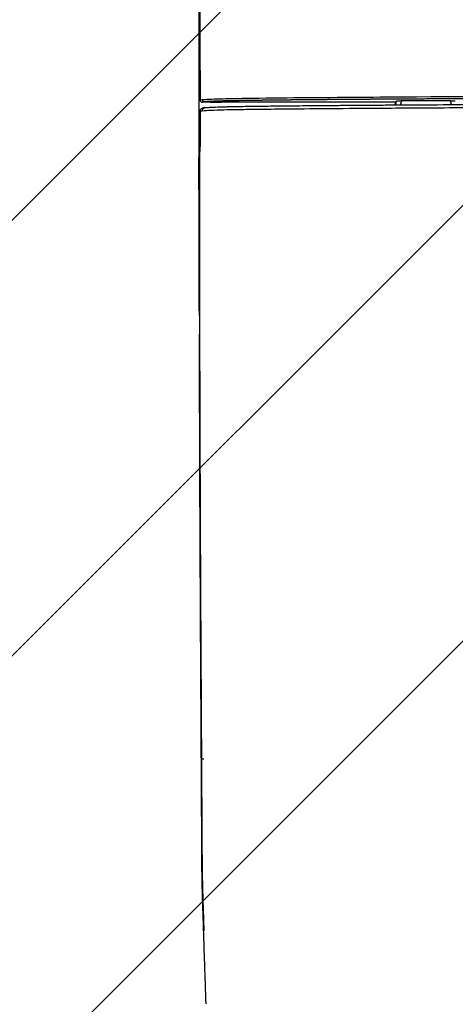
# Model space of a CAD drawing. Header units: metres. Extents: x 6438197 to 12957343, y 5629874 to 11322802.
# Tile 104 of 115: x 6450476 to 6450502, y 5643186 to 5643246. Entities that reach past the tile are written whole.
import ezdxf

# ---------------------------------------------------------------- set-up
doc = ezdxf.new("R2010")
doc.units = ezdxf.units.M
doc.header["$MEASUREMENT"] = 0
doc.header["$PDMODE"] = 3
for name, color, linetype, lineweight in [('E-OŚWIETLENIE TERENU', 10, 'Continuous', 30), ('IE_lampy zewnętrzne', 221, 'Continuous', 15), ('WYMIAROWANIE', 6, 'Continuous', 9), ('WYPELNIENIA', 204, 'Continuous', 5)]:
    doc.layers.add(name, color=color, linetype=linetype, lineweight=lineweight)
doc.styles.add('Arial', font='arial.ttf')
doc.dimstyles.new('proart_1_500', dxfattribs={"dimtxt": 90, "dimasz": 50, "dimexe": 30, "dimexo": 10, "dimgap": 8, "dimtad": 1, "dimrnd": 1, "dimzin": 9, "dimtxsty": 'Arial', "dimblk": 'ARCHTICK', "dimcen": 0, "dimclrd": 1, "dimclre": 1, "dimclrt": 3, "dimazin": 0, "dimtfac": 1, "dimtmove": 0, "dimatfit": 3, "dimfxl": 0, "dimarcsym": 0})

# ---------------------------------------------------------------- blocks, each defined once
blk = doc.blocks.new('zw$103F')
at = {"layer": 'IE_lampy zewnętrzne', "lineweight": 30}
for p, q in [((0.745, 82.482), (1.361, 82.483)), ((1.642, 82.5), (11.986, 82.514)), ((0.014, 78.837), (0.016, 78.837))]:
    blk.add_line(p, q, dxfattribs=at)
blk.add_ellipse((0.313, 42.556), major_axis=(0.15, 0.001), ratio=0.191864, start_param=3.062328, end_param=4.733723, dxfattribs=at)
for points, degree, knots in [([(0.002, 97.754), (0.003, 96.66), (0.003, 93.575), (0.005, 90.218), (0.006, 87.608), (0.007, 86.565), (0.008, 85.295), (0.009, 84.18), (0.009, 83.391), (0.01, 83.005), (0.01, 82.743), (0.01, 82.466), (0.01, 82.246), (0.01, 82.095), (0.013, 79.251)], 3, [0, 0, 0, 0, 0.20903, 0.589479, 0.641506, 0.707847, 0.788689, 0.884218, 0.921061, 0.939431, 0.957904, 0.971126, 0.992393, 1, 1, 1, 1]), ([(0.069, 97.559), (0.069, 97.248), (0.07, 96.625), (0.071, 95.692), (0.072, 94.758), (0.072, 93.824), (0.073, 92.89), (0.074, 91.957), (0.075, 91.023), (0.076, 90.037), (0.077, 88.825), (0.079, 87.215), (0.081, 85.089), (0.083, 83.5), (0.084, 82.619)], 3, [0, 0, 0, 0, 0.062514, 0.125023, 0.187528, 0.250029, 0.312526, 0.375021, 0.437512, 0.5, 0.573167, 0.680886, 0.823161, 1, 1, 1, 1]), ([(0.215, 82.642), (0.434, 82.661), (0.82, 82.678), (1.759, 82.704), (2.299, 82.714), (3.938, 82.739), (5.091, 82.751), (8.551, 82.784), (10.895, 82.799), (17.935, 82.842), (22.66, 82.862), (27.391, 82.876)], 3, [0, 0, 0, 0, 0.0625, 0.0625, 0.125, 0.125, 0.25, 0.25, 0.5, 0.5, 1, 1, 1, 1]), ([(27.398, 82.736), (23.746, 82.725), (20.348, 82.711), (16.727, 82.695), (13.327, 82.674), (12.384, 82.669), (11.577, 82.664), (10.658, 82.658), (9.832, 82.652), (8.927, 82.645), (8.095, 82.638), (7.2, 82.631), (6.367, 82.623), (5.897, 82.619), (5.508, 82.615), (5.053, 82.61), (4.654, 82.606), (4.21, 82.601), (3.81, 82.595), (3.378, 82.59), (2.983, 82.584), (2.852, 82.582), (2.759, 82.58), (2.654, 82.579), (2.565, 82.577), (2.472, 82.576), (2.378, 82.574), (2.285, 82.572), (2.177, 82.57), (1.957, 82.566), (1.784, 82.562), (1.605, 82.558), (1.426, 82.553), (1.243, 82.548), (1.081, 82.542), (0.919, 82.536), (0.782, 82.53), (0.643, 82.524), (0.534, 82.517), (0.422, 82.51), (0.344, 82.503)], 2, [0, 0, 0, 0.25, 0.25, 0.5, 0.5, 0.5625, 0.5625, 0.625, 0.625, 0.6875, 0.6875, 0.75, 0.75, 0.78125, 0.78125, 0.8125, 0.8125, 0.84375, 0.84375, 0.875, 0.875, 0.882812, 0.882812, 0.890625, 0.890625, 0.898438, 0.898438, 0.90625, 0.90625, 0.921875, 0.921875, 0.9375, 0.9375, 0.953125, 0.953125, 0.96875, 0.96875, 0.984375, 0.984375, 1, 1, 1]), ([(0.084, 81.923), (0.084, 81.947), (0.089, 81.974), (0.109, 82.026), (0.125, 82.051), (0.166, 82.092), (0.191, 82.108), (0.243, 82.128), (0.269, 82.133), (0.294, 82.133)], 3, [0, 0, 0, 0, 0.25, 0.25, 0.5, 0.5, 0.75, 0.75, 1, 1, 1, 1]), ([(0.369, 82.15), (0.322, 82.152), (0.255, 82.135), (0.16, 82.09), (0.124, 82.045), (0.108, 82.019)], 3, [0, 0, 0, 0, 0.532062, 0.771725, 1, 1, 1, 1]), ([(0.216, 81.946), (0.216, 81.995), (0.235, 82.053), (0.311, 82.135), (0.365, 82.155), (0.411, 82.154)], 3, [0, 0, 0, 0, 0.5, 0.5, 1, 1, 1, 1]), ([(23.552, 82.166), (22.238, 82.161), (19.811, 82.152), (16.484, 82.137), (13.77, 82.121), (11.145, 82.104), (8.534, 82.086), (6.385, 82.067), (4.987, 82.054), (4.173, 82.045), (3.302, 82.035), (2.398, 82.022), (1.514, 82.004), (0.702, 81.979), (0.381, 81.957), (0.217, 81.945)], 3, [0, 0, 0, 0, 0.160894, 0.2971, 0.408285, 0.494757, 0.62074, 0.731377, 0.762651, 0.797082, 0.834655, 0.874532, 0.915423, 0.956905, 1, 1, 1, 1]), ([(0.412, 82.154), (0.436, 82.156), (0.47, 82.159), (0.515, 82.162), (0.543, 82.164), (0.594, 82.168), (0.667, 82.172), (0.884, 82.183), (1.191, 82.195), (1.552, 82.206), (1.763, 82.211), (1.967, 82.215), (2.272, 82.222), (2.716, 82.229), (3.211, 82.237), (3.671, 82.243), (4.15, 82.249), (4.559, 82.254), (4.922, 82.258), (5.14, 82.261), (5.344, 82.263), (5.616, 82.266), (6.063, 82.27), (6.997, 82.279), (8.164, 82.289), (9.251, 82.297), (9.928, 82.302), (10.552, 82.307), (11.735, 82.315), (13.693, 82.327), (16.449, 82.343), (19.416, 82.357), (21.853, 82.367), (23.171, 82.372), (23.559, 82.374)], 3, [0, 0, 0, 0, 0.007766, 0.010719, 0.012756, 0.015365, 0.023725, 0.030268, 0.062613, 0.078237, 0.086023, 0.093851, 0.107706, 0.128751, 0.154075, 0.173288, 0.189029, 0.21616, 0.225782, 0.235446, 0.244013, 0.251795, 0.270072, 0.300749, 0.370087, 0.416874, 0.436932, 0.454759, 0.494837, 0.584506, 0.698601, 0.837093, 0.952134, 1, 1, 1, 1]), ([(1.366, 82.49), (1.367, 82.491), (1.373, 82.492), (1.384, 82.493), (1.395, 82.494), (1.411, 82.495), (1.431, 82.496), (1.451, 82.497), (1.475, 82.498), (1.502, 82.498), (1.528, 82.499), (1.558, 82.499), (1.588, 82.499), (1.606, 82.5), (1.624, 82.5), (1.642, 82.5)], 3, [0, 0, 0, 0, 0.218521, 0.218521, 0.218521, 0.437052, 0.437052, 0.437052, 0.655442, 0.655442, 0.655442, 0.873757, 0.873757, 0.873757, 1, 1, 1, 1]), ([(12.037, 82.552), (12.038, 82.554), (12.045, 82.555), (12.057, 82.556), (12.069, 82.557), (12.085, 82.558), (12.105, 82.558), (12.125, 82.559), (12.15, 82.56), (12.178, 82.561), (12.205, 82.561), (12.235, 82.562), (12.266, 82.562), (12.287, 82.562), (12.307, 82.562), (12.328, 82.562)], 3, [0, 0, 0, 0, 0.210636, 0.210636, 0.210636, 0.420642, 0.420642, 0.420642, 0.638669, 0.638669, 0.638669, 0.858175, 0.858175, 0.858175, 1, 1, 1, 1]), ([(12.328, 82.562), (12.3, 82.47), (12.281, 82.388), (12.274, 82.355), (12.268, 82.324)], 2, [0, 0, 0, 0.725098, 0.725098, 1, 1, 1]), ([(15.376, 82.342), (15.37, 82.369), (15.364, 82.397), (15.345, 82.478), (15.318, 82.566)], 2, [0, 0, 0, 0.251076, 0.251076, 1, 1, 1]), ([(15.318, 82.566), (15.352, 82.566), (15.386, 82.566), (15.418, 82.566), (15.45, 82.565), (15.48, 82.565), (15.507, 82.564), (15.533, 82.563), (15.555, 82.563), (15.572, 82.562), (15.588, 82.561), (15.599, 82.56), (15.605, 82.559)], 3, [0, 0, 0, 0, 0.2343712, 0.2343712, 0.2343712, 0.4686661, 0.4686661, 0.4686661, 0.7007907, 0.7007907, 0.7007907, 0.9175048, 0.9175048, 0.9175048, 0.9175048]), ([(0.084, 81.923), (0.082, 81.923), (0.079, 81.913), (0.077, 81.903), (0.075, 81.878), (0.07, 81.827), (0.066, 81.716), (0.064, 81.662), (0.062, 81.58), (0.06, 81.503), (0.059, 81.417), (0.058, 81.351), (0.057, 81.276), (0.056, 81.22), (0.055, 81.155), (0.054, 81.091), (0.054, 81.03), (0.053, 80.936), (0.052, 80.821), (0.051, 80.71), (0.05, 80.605), (0.049, 80.401), (0.048, 80.162), (0.047, 79.959), (0.046, 79.707), (0.046, 79.603), (0.046, 79.478), (0.046, 79.382), (0.045, 79.248)], 2, [0, 0, 0, 0.0625, 0.0625, 0.125, 0.125, 0.25, 0.25, 0.3125, 0.3125, 0.375, 0.375, 0.425, 0.425, 0.4625, 0.4625, 0.5, 0.5, 0.5625, 0.5625, 0.625, 0.625, 0.75, 0.75, 0.875, 0.875, 0.9375, 0.9375, 1, 1, 1]), ([(0.089, 79.799), (0.086, 79.792), (0.08, 79.778), (0.071, 79.666), (0.063, 79.494), (0.058, 79.331), (0.056, 79.248)], 3, [0, 0, 0, 0, 0.249648, 0.501356, 0.747372, 1, 1, 1, 1]), ([(0.03, 78.888), (0.03, 78.923), (0.031, 79.043), (0.031, 79.163), (0.031, 79.248)], 3, [0, 0, 0, 0, 0.288135, 1, 1, 1, 1]), ([(0.046, 79.147), (0.046, 79.106), (0.045, 79.023), (0.045, 78.897), (0.045, 78.764), (0.045, 78.595), (0.045, 78.376), (0.045, 78.203), (0.045, 78.109)], 3, [0, 0, 0, 0, 0.117371, 0.239826, 0.367367, 0.499997, 0.729462, 1, 1, 1, 1]), ([(0.015, 78.836), (0.014, 78.273), (0.014, 77.299), (0.012, 76.149), (0.01, 75.428), (0.008, 74.998), (0.008, 74.639), (0.012, 74.268), (0.017, 73.78), (0.019, 73.38), (0.021, 73.13), (0.021, 73.115)], 3, [0, 0, 0, 0, 0.294257, 0.510992, 0.606156, 0.676453, 0.738049, 0.792169, 0.870061, 0.992209, 1, 1, 1, 1]), ([(0.031, 74.967), (0.03, 75.059), (0.029, 75.244), (0.028, 75.52), (0.027, 75.797), (0.025, 76.073), (0.024, 76.35), (0.023, 76.626), (0.022, 76.902), (0.021, 77.179), (0.02, 77.455), (0.019, 77.731), (0.018, 78.007), (0.017, 78.283), (0.016, 78.559), (0.016, 78.743), (0.016, 78.835)], 3, [0, 0, 0, 0, 0.071524, 0.143034, 0.214531, 0.286015, 0.357487, 0.428946, 0.500392, 0.571823, 0.643238, 0.714635, 0.786012, 0.857366, 0.928697, 1, 1, 1, 1]), ([(0.045, 78.109), (0.045, 78.045), (0.045, 77.917), (0.045, 77.661), (0.045, 77.332), (0.045, 76.948), (0.045, 76.56), (0.045, 76.186), (0.046, 75.801), (0.046, 75.425), (0.046, 75.111), (0.046, 74.865), (0.046, 74.68), (0.046, 74.489), (0.046, 74.242), (0.046, 73.929), (0.046, 73.568), (0.046, 73.194), (0.046, 72.825), (0.046, 72.496), (0.046, 72.251), (0.046, 72.128), (0.046, 72.081)], 3, [0, 0, 0, 0, 0.031253, 0.062486, 0.124974, 0.191548, 0.249937, 0.314681, 0.374878, 0.438924, 0.499862, 0.529822, 0.560633, 0.592299, 0.624827, 0.684742, 0.749799, 0.807396, 0.874879, 0.937442, 0.975783, 1, 1, 1, 1]), ([(0.031, 74.235), (0.031, 74.26), (0.031, 74.316), (0.031, 74.408), (0.031, 74.519), (0.031, 74.65), (0.031, 74.801), (0.031, 74.909), (0.031, 74.966)], 3, [0, 0, 0, 0, 0.10258, 0.229656, 0.381139, 0.556922, 0.768194, 1, 1, 1, 1]), ([(0.014, 72.766), (0.014, 72.759), (0.015, 72.631), (0.016, 72.502), (0.018, 72.38)], 3, [0, 0, 0, 0, 0.047023, 1, 1, 1, 1]), ([(0.016, 72.38), (0.018, 72.38), (0.019, 72.38), (0.021, 72.38), (0.022, 72.38), (0.023, 72.38), (0.028, 72.38)], 3, [0, 0, 0, 0, 0.078125, 0.140625, 0.203125, 1, 1, 1, 1]), ([(0.043, 69.507), (0.041, 69.749), (0.036, 70.231), (0.025, 71.185), (0.027, 71.9), (0.028, 72.38)], 3, [0, 0, 0, 0, 0.249516, 0.496631, 1, 1, 1, 1]), ([(0.046, 72.08), (0.046, 72.014), (0.046, 71.882), (0.047, 71.683), (0.047, 71.484), (0.047, 71.284), (0.047, 71.084), (0.048, 70.884), (0.048, 70.684), (0.049, 70.484), (0.049, 70.283), (0.049, 70.082), (0.05, 69.881), (0.051, 69.68), (0.051, 69.478), (0.052, 69.276), (0.053, 69.074), (0.053, 68.939), (0.053, 68.871)], 3, [0, 0, 0, 0, 0.062504, 0.125003, 0.187498, 0.24999, 0.312481, 0.37497, 0.437459, 0.499948, 0.562439, 0.624933, 0.68743, 0.749932, 0.812439, 0.874952, 0.937472, 1, 1, 1, 1]), ([(0.051, 67.407), (0.051, 67.465), (0.051, 67.544), (0.05, 67.705), (0.05, 67.89), (0.049, 68.129), (0.048, 68.285), (0.048, 68.359)], 3, [0, 0, 0, 0, 0.184396, 0.248113, 0.506957, 0.767345, 1, 1, 1, 1]), ([(0.053, 68.871), (0.053, 68.837), (0.054, 68.768), (0.054, 68.663), (0.054, 68.538), (0.055, 68.396), (0.056, 68.081), (0.057, 67.717), (0.059, 67.299), (0.059, 66.989), (0.06, 66.675), (0.061, 66.467), (0.061, 66.359)], 3, [0, 0, 0, 0, 0.040116, 0.081706, 0.124771, 0.188171, 0.249992, 0.499988, 0.622005, 0.749991, 0.870851, 1, 1, 1, 1]), ([(0.099, 54.18), (0.097, 54.593), (0.091, 55.743), (0.081, 57.952), (0.073, 60.013), (0.068, 61.622), (0.065, 62.51), (0.062, 63.345), (0.06, 64.05), (0.059, 64.52), (0.058, 64.843), (0.057, 65.155), (0.056, 65.524), (0.055, 65.917), (0.054, 66.275), (0.053, 66.602), (0.052, 66.985), (0.051, 67.26), (0.051, 67.407)], 3, [0, 0, 0, 0, 0.093603, 0.260227, 0.500001, 0.560484, 0.625001, 0.701598, 0.750001, 0.785392, 0.808526, 0.823473, 0.8563, 0.892547, 0.91302, 0.937772, 0.966778, 1, 1, 1, 1]), ([(0.061, 66.359), (0.061, 66.273), (0.062, 66.086), (0.063, 65.785), (0.064, 65.441), (0.065, 65.055), (0.066, 64.445), (0.068, 63.73), (0.071, 62.977), (0.073, 62.37), (0.075, 61.795), (0.077, 61.139), (0.08, 60.362), (0.084, 59.24), (0.09, 57.777), (0.097, 56.116), (0.105, 54.361), (0.114, 52.633), (0.122, 51.113), (0.128, 49.959), (0.135, 48.775), (0.143, 47.343), (0.151, 46.025), (0.156, 45.183), (0.159, 44.601), (0.163, 43.878), (0.167, 43.14), (0.17, 42.55), (0.172, 42.114), (0.175, 41.677), (0.177, 41.232), (0.18, 40.778), (0.182, 40.389), (0.184, 40.066), (0.185, 39.811), (0.187, 39.553), (0.189, 39.292), (0.19, 39.028), (0.192, 38.761), (0.193, 38.582), (0.193, 38.492)], 3, [0, 0, 0, 0, 0.00941, 0.020368, 0.032873, 0.046926, 0.062526, 0.09942, 0.125051, 0.144717, 0.165559, 0.187576, 0.216184, 0.250101, 0.309608, 0.375153, 0.430538, 0.500205, 0.562743, 0.595545, 0.625285, 0.691053, 0.750262, 0.767104, 0.781464, 0.812625, 0.844269, 0.859826, 0.874813, 0.890036, 0.905486, 0.921172, 0.937104, 0.945792, 0.954578, 0.963461, 0.972444, 0.981527, 0.990712, 1, 1, 1, 1]), ([(0.163, 42.558), (0.163, 42.591), (0.162, 42.658), (0.162, 42.758), (0.161, 42.873), (0.16, 43.086), (0.158, 43.409), (0.156, 43.826), (0.154, 44.185), (0.152, 44.6), (0.15, 44.997), (0.147, 45.471), (0.143, 46.171), (0.138, 46.966), (0.133, 47.801), (0.129, 48.491), (0.125, 49.166), (0.12, 50.13), (0.115, 51.056), (0.11, 52.017), (0.106, 52.735), (0.102, 53.456), (0.1, 53.937), (0.099, 54.18)], 3, [0, 0, 0, 0, 0.008438, 0.01688, 0.025327, 0.037332, 0.070853, 0.107104, 0.143309, 0.162381, 0.213171, 0.244973, 0.284243, 0.393162, 0.450065, 0.499963, 0.571901, 0.624972, 0.74998, 0.812452, 0.87499, 0.936759, 1, 1, 1, 1]), ([(0.187, 38.491), (0.186, 38.537), (0.186, 38.627), (0.185, 38.763), (0.184, 38.899), (0.183, 39.035), (0.182, 39.171), (0.182, 39.307), (0.181, 39.443), (0.18, 39.58), (0.179, 39.716), (0.178, 39.852), (0.177, 39.988), (0.176, 40.125), (0.176, 40.261), (0.175, 40.397), (0.174, 40.546), (0.173, 40.741), (0.171, 41.014), (0.17, 41.349), (0.168, 41.676), (0.167, 41.951), (0.165, 42.168), (0.164, 42.342), (0.164, 42.468), (0.163, 42.532), (0.163, 42.558)], 3, [0, 0, 0, 0, 0.033233, 0.066474, 0.099725, 0.132986, 0.166259, 0.199545, 0.232845, 0.266162, 0.299496, 0.33285, 0.366225, 0.399623, 0.433045, 0.466496, 0.499989, 0.542841, 0.609887, 0.701258, 0.79001, 0.851995, 0.905327, 0.951792, 0.98118, 1, 1, 1, 1]), ([(0.235, 34.151), (0.226, 34.474), (0.206, 35.189), (0.197, 36.159), (0.193, 37.051), (0.191, 37.778), (0.188, 38.259), (0.187, 38.492)], 3, [0, 0, 0, 0, 0.225963, 0.499952, 0.670143, 0.840216, 1, 1, 1, 1]), ([(0.193, 38.492), (0.195, 38.137), (0.198, 37.606), (0.202, 36.898), (0.207, 36.192), (0.218, 35.311), (0.236, 34.614), (0.245, 34.266)], 3, [0, 0, 0, 0, 0.250032, 0.375038, 0.50005, 0.750028, 1, 1, 1, 1]), ([(0.249, 34.151), (0.25, 34.098), (0.254, 33.995), (0.259, 33.845), (0.263, 33.703), (0.268, 33.568), (0.272, 33.44), (0.276, 33.321), (0.28, 33.184), (0.286, 33.004), (0.294, 32.755), (0.303, 32.494), (0.311, 32.258), (0.315, 32.128), (0.317, 32.07)], 3, [0, 0, 0, 0, 0.075395, 0.147205, 0.21543, 0.280067, 0.341113, 0.398569, 0.452431, 0.538235, 0.658094, 0.812011, 0.915438, 1, 1, 1, 1]), ([(0.309, 31.884), (0.307, 31.947), (0.303, 32.071), (0.297, 32.258), (0.291, 32.444), (0.285, 32.629), (0.279, 32.814), (0.273, 32.998), (0.266, 33.203), (0.26, 33.393), (0.254, 33.58), (0.248, 33.762), (0.242, 33.946), (0.237, 34.072), (0.236, 34.12)], 3, [0, 0, 0, 0, 0.084401, 0.168374, 0.251921, 0.33504, 0.417732, 0.499998, 0.58217, 0.692898, 0.754352, 0.832173, 0.936096, 1, 1, 1, 1]), ([(0.452, 27.624), (0.449, 27.697), (0.443, 27.888), (0.431, 28.239), (0.415, 28.708), (0.398, 29.223), (0.38, 29.755), (0.363, 30.274), (0.347, 30.738), (0.334, 31.144), (0.322, 31.502), (0.314, 31.753), (0.309, 31.884)], 3, [0, 0, 0, 0, 0.052106, 0.135438, 0.250004, 0.384679, 0.500003, 0.624868, 0.750001, 0.825383, 0.908716, 1, 1, 1, 1])]:
    blk.add_open_spline(points, degree=degree, knots=knots, dxfattribs=at)
for points, degree in [([(0.084, 82.619), (0.089, 82.627), (0.134, 82.635), (0.215, 82.642)], 3), ([(0.084, 82.619), (0.084, 82.547), (0.15, 82.482), (0.222, 82.482)], 3), ([(0.215, 82.642), (0.216, 82.577), (0.284, 82.504), (0.344, 82.503)], 3), ([(0.745, 82.482), (0.57, 82.482), (0.396, 82.482), (0.221, 82.481)], 3), ([(0.221, 82.481), (0.221, 82.481), (0.222, 82.481), (0.222, 82.481)], 3), ([(0.344, 82.503), (0.229, 82.493), (0.222, 82.482)], 2), ([(0.745, 82.482), (0.571, 82.482), (0.396, 82.482), (0.222, 82.482)], 3), ([(1.366, 82.49), (1.365, 82.488), (1.363, 82.485), (1.361, 82.483)], 3), ([(11.945, 82.319), (11.955, 82.385), (11.969, 82.45), (11.986, 82.514)], 3), ([(11.984, 82.321), (11.997, 82.399), (12.014, 82.476), (12.037, 82.552)], 3), ([(12.037, 82.552), (12.02, 82.54), (12.003, 82.527), (11.986, 82.514)], 3), ([(13.766, 82.564), (13.287, 82.563), (12.807, 82.563), (12.328, 82.562)], 3), ([(15.318, 82.566), (14.801, 82.566), (14.283, 82.565), (13.766, 82.564)], 3), ([(15.605, 82.559), (15.606, 82.558), (15.608, 82.558), (15.609, 82.557)], 3), ([(0.216, 81.946), (0.134, 81.938), (0.09, 81.93), (0.085, 81.923)], 3), ([(0.085, 81.923), (0.086, 81.215), (0.087, 80.508), (0.088, 79.801)], 3), ([(0.013, 79.251), (0.014, 79.042), (0.014, 78.833)], 2), ([(0.013, 79.248), (0.015, 79.248)], 1), ([(0.031, 79.248), (0.015, 79.248)], 1), ([(0.015, 79.248), (0.015, 79.203), (0.015, 79.158), (0.015, 79.114)], 3), ([(0.016, 78.837), (0.016, 78.929), (0.015, 79.021), (0.015, 79.114)], 3), ([(0.046, 79.248), (0.046, 79.237), (0.046, 79.226), (0.046, 79.216)], 3), ([(0.056, 79.248), (0.046, 79.248)], 1), ([(0.046, 79.216), (0.046, 79.207), (0.046, 79.199), (0.046, 79.191)], 3), ([(0.046, 79.191), (0.046, 79.176), (0.046, 79.161), (0.046, 79.147)], 3), ([(0.03, 73.115), (0.03, 73.488), (0.031, 73.862), (0.031, 74.235)], 3), ([(0.031, 74.235), (0.031, 74.235), (0.031, 74.235), (0.031, 74.235)], 3), ([(0.021, 73.115), (0.017, 72.953), (0.014, 72.766)], 2), ([(0.03, 73.115), (0.027, 73.115), (0.024, 73.115), (0.022, 73.115)], 3), ([(0.03, 73.115), (0.03, 72.987), (0.029, 72.744), (0.028, 72.506), (0.028, 72.38)], 3), ([(0.046, 69.507), (0.046, 68.931), (0.048, 68.359)], 2), ([(0.052, 68.359), (0.048, 68.359)], 1), ([(0.236, 34.119), (0.236, 34.13), (0.235, 34.14), (0.235, 34.15)], 3), ([(0.245, 34.266), (0.246, 34.239), (0.247, 34.213), (0.248, 34.186)], 3), ([(0.248, 34.186), (0.248, 34.174), (0.249, 34.163), (0.249, 34.151)], 3), ([(0.263, 34.137), (0.246, 34.131), (0.235, 34.125), (0.236, 34.12)], 3)]:
    blk.add_open_spline(points, degree=degree, dxfattribs=at)
for points, weights in [([(0.031, 79.248), (0.032, 79.241), (0.055, 79.234)], [1, 0.890159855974, 0.862703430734]), ([(0.272, 34.173), (0.233, 34.162), (0.235, 34.151)], [0.847988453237, 0.85624102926, 1])]:
    blk.add_rational_spline(points, weights, degree=2, dxfattribs=at)
blk = doc.blocks.new('_ArchTick')
at = {"color": 0, "linetype": 'ByBlock', "const_width": 0.15}
blk.add_lwpolyline([(-0.5, -0.5), (0.5, 0.5)], dxfattribs=at)
blk = doc.blocks.new('*D30')
at = {"layer": 'Defpoints', "color": 0}
for p in [(6453309.243, 5643277.604), (6447847.481, 5643255.129), (6447849.87, 5643151.626)]:
    blk.add_point(p, dxfattribs=at)
at = {"layer": 'WYMIAROWANIE', "color": 1, "lineweight": -2}
for p, q in [((6453309.013, 5643287.601), (6453306.163, 5643411.098)), ((6453306.855, 5643381.106), (6447847.481, 5643255.129)), ((6447849.639, 5643161.624), (6447846.789, 5643285.121))]:
    blk.add_line(p, q, dxfattribs=at)
at = {"layer": 'WYMIAROWANIE', "color": 1, "lineweight": -2, "xscale": 50, "yscale": 50, "zscale": 50}
for p, rotation in [((6453306.855, 5643381.106), 1.321887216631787), ((6447847.481, 5643255.129), 181.3218872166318)]:
    blk.add_blockref('_ArchTick', p, dxfattribs=dict(at, rotation=rotation))
at = {"layer": 'WYMIAROWANIE', "color": 3, "insert": (6450575.923, 5643372.054), "char_height": 90, "attachment_point": 5, "rotation": 1.32189, "style": 'Arial'}
blk.add_mtext('5460', dxfattribs=at)

msp = doc.modelspace()

# ---------------------------------------------------------------- hatches: boundary and pattern name
at = {"layer": 'WYPELNIENIA'}
h = msp.add_hatch(dxfattribs=at)
h.set_pattern_fill('ANSI31', color=16, scale=150, style=0)
h.paths.add_polyline_path([(6443321.429, 5652405.691), (6444021.039, 5652422.027), (6444603.706, 5651338.573), (6444601.871, 5651338.532), (6444874.575, 5650838.35), (6450595.263, 5650968.994), (6450606.688, 5650466.915), (6454624.969, 5650558.355), (6454602.252, 5651561.261), (6455055.81, 5651571.583), (6458600.395, 5651652.223), (6458714.917, 5646654.148), (6454720.129, 5646563.243), (6454791.12, 5643253.147), (6453897.566, 5643232.813), (6453920.942, 5642187.643), (6454814.953, 5642211.245), (6454802.424, 5642766.955), (6454850.162, 5640713.697), (6454559.364, 5640706.02), (6454525.988, 5642003.993), (6453926.22, 5641987.713), (6453958.656, 5640691.742), (6453367.942, 5640676.957), (6453310.776, 5643219.507), (6447852.213, 5643095.235), (6447880.453, 5641853.409), (6444125.919, 5641772.937), (6443716.284, 5647180.94)])
h.paths.add_polyline_path([(6446403.982, 5649741.583), (6446479.702, 5646442.104), (6453232.841, 5646597.25), (6453165.21, 5649497.454), (6449561.86, 5649419.3), (6449555.325, 5649817.086)], flags=16)

# ---------------------------------------------------------------- block references
at = {"layer": 'E-OŚWIETLENIE TERENU'}
msp.add_blockref('zw$103F', (6450486.733, 5643158.127), dxfattribs=at)

# ---------------------------------------------------------------- dimensions: what is measured, and where the dimension line sits
at = {"layer": 'WYMIAROWANIE', "color": 5}
dim = msp.add_aligned_dim(p1=(6453309.243, 5643277.604), p2=(6447849.87, 5643151.626), distance=-103.53, text='5460', dimstyle='proart_1_500', override={"dimblk": 'ArchTick', "dimtmove": 1}, dxfattribs=at)
dim.commit()
dim.dimension.update_dxf_attribs({"geometry": '*D30', "text_midpoint": (6450575.923, 5643372.054)})

doc.saveas('drawing.dxf')
